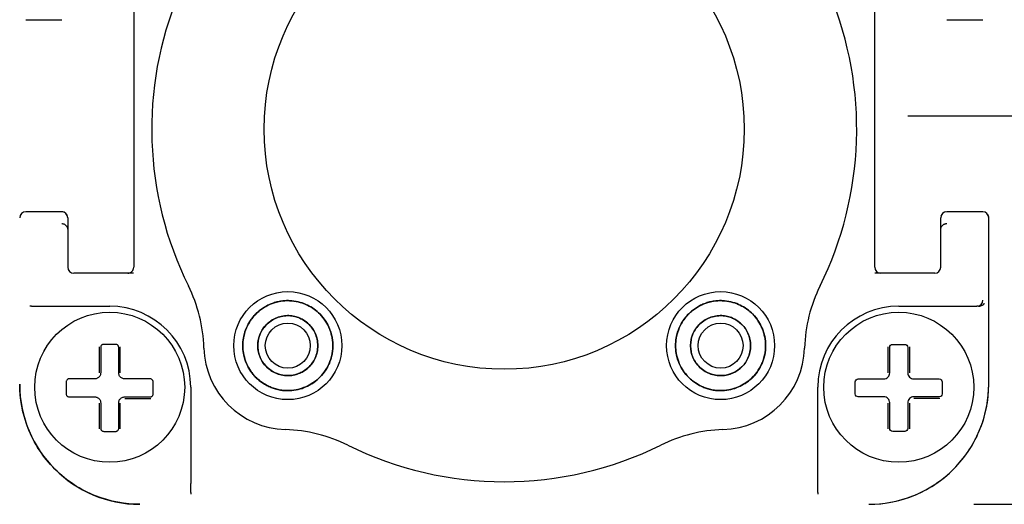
# Model space of a CAD drawing. Header units: inches. Extents: x 0 to 559, y 0 to 432.
# Tile 2 of 19: x 57 to 90, y 186 to 202. Entities that reach past the tile are written whole.
import ezdxf

# ---------------------------------------------------------------- set-up
doc = ezdxf.new("R2010")
doc.units = ezdxf.units.IN
doc.header["$LTSCALE"] = 10
doc.header["$MEASUREMENT"] = 0
doc.linetypes.add('CENTER2', pattern=[1.125, 0.75, -0.125, 0.125, -0.125])
doc.layers.add('CENTERLINE', color=40, linetype='CENTER2')
doc.layers.add('DIMENSIONS', color=140, linetype='Continuous')
doc.dimstyles.get("Standard").update_dxf_attribs({"dimtxt": 5, "dimasz": 5, "dimexe": 2.5, "dimexo": 3.5, "dimgap": 1, "dimtad": 0, "dimtih": 1, "dimtoh": 1, "dimdec": 1, "dimzin": 0, "dimdsep": 46, "dimtxsty": 'Standard', "dimcen": 0, "dimadec": 0, "dimazin": 0, "dimtfac": 1, "dimtdec": 1, "dimtofl": 0, "dimtmove": 0, "dimatfit": 3, "dimfxl": 1, "dimtolj": 1, "dimtzin": 0, "dimarcsym": 0})

# ---------------------------------------------------------------- blocks, each defined once
blk = doc.blocks.new('*D14')
at = {"layer": 'DEFPOINTS', "color": 0, "transparency": 16777216}
for p in [(95.614, 198.952), (85.234, 186.002), (106.362, 186.002)]:
    blk.add_point(p, dxfattribs=at)
at = {"layer": 'DIMENSIONS', "color": 0, "lineweight": -2, "transparency": 16777216}
for p, q in [((99.114, 198.952), (108.862, 198.952)), ((106.362, 193.952), (106.362, 191.002)), ((88.734, 186.002), (108.862, 186.002)), ((106.362, 163.741), (106.362, 186.002)), ((101.362, 163.741), (106.362, 163.741))]:
    blk.add_line(p, q, dxfattribs=at)
at = {"layer": 'DIMENSIONS', "color": 0, "transparency": 16777216}
for points in [[(105.529, 193.952), (107.196, 193.952), (106.362, 198.952)], [(105.529, 191.002), (107.196, 191.002), (106.362, 186.002)]]:
    blk.add_solid(points, dxfattribs=at)
at = {"layer": 'DIMENSIONS', "color": 0, "transparency": 16777216, "insert": (88.279, 163.741), "char_height": 5, "attachment_point": 5}
blk.add_mtext('\\A1; 13.0\\P [0.51]', dxfattribs=at)

msp = doc.modelspace()

# ---------------------------------------------------------------- linework, layer by layer
for p, q in [((60.734, 204.002), (60.734, 193.902)), ((85.434, 193.902), (85.434, 204.002)), ((85.434, 193.902), (85.434, 204.002)), ((57.134, 202.152), (58.334, 202.152)), ((87.834, 202.152), (89.034, 202.152)), ((58.334, 195.752), (57.134, 195.752)), ((58.334, 195.752), (58.334, 195.752)), ((89.034, 195.752), (87.834, 195.752)), ((58.534, 195.552), (58.534, 195.551)), ((58.534, 195.551), (58.534, 195.157)), ((87.634, 195.157), (87.634, 195.551)), ((89.234, 190.002), (89.234, 195.552)), ((89.234, 190.002), (89.234, 195.552)), ((58.534, 195.157), (58.534, 193.902)), ((87.634, 193.902), (87.634, 195.157)), ((60.731, 193.702), (58.734, 193.702)), ((87.434, 193.702), (85.437, 193.702)), ((57.331, 192.602), (57.277, 192.602)), ((57.331, 192.602), (59.934, 192.602)), ((86.234, 192.602), (88.837, 192.602)), ((88.881, 192.602), (88.837, 192.602)), ((59.434, 190.182), (58.584, 190.182)), ((61.284, 190.182), (60.434, 190.182)), ((84.884, 190.182), (85.734, 190.182)), ((86.734, 190.182), (87.584, 190.182)), ((62.634, 189.902), (62.634, 186.694)), ((83.534, 186.694), (83.534, 189.902)), ((58.584, 189.582), (59.434, 189.582)), ((85.734, 189.582), (84.884, 189.582)), ((62.634, 186.394), (62.634, 186.694)), ((83.534, 186.394), (83.534, 186.694)), ((62.634, 186.394), (62.634, 186.345)), ((83.534, 186.394), (83.534, 186.345))]:
    msp.add_line(p, q)
for centre, radius in [((73.084, 198.502), 8), ((65.871, 191.289), 1.8), ((80.296, 191.289), 1.8), ((65.871, 191.289), 1.5), ((80.296, 191.289), 1.5), ((59.934, 189.902), 2.5), ((86.234, 189.902), 2.5), ((65.871, 191.289), 1), ((65.871, 191.289), 0.75), ((80.296, 191.289), 1), ((80.296, 191.289), 0.75)]:
    msp.add_circle(centre, radius)
for centre, radius, start, end in [((73.084, 198.502), 11.75, 108.6472, 206.3528), ((73.084, 198.502), 11.75, 333.6472, 71.3528), ((58.334, 195.552), 0.2, 0, 90), ((87.834, 195.552), 0.2, 102.1775, 166.4778), ((89.034, 195.552), 0.2, 0, 32.6454), ((58.734, 193.902), 0.2, 180, 270), ((58.734, 193.902), 0.2, 180, 270), ((85.634, 193.902), 0.2, 180, 270), ((87.434, 193.902), 0.2, 270, 360), ((58.075, 191.066), 5, 1.6367, 26.3528), ((88.093, 191.066), 5, 153.6472, 178.3633), ((88.837, 192.802), 0.2, 270.0051, 0.0036), ((59.934, 189.902), 2.7, 0, 90), ((86.234, 189.902), 2.7, 90, 180), ((65.871, 191.289), 2.8, 181.6367, 268.3633), ((80.296, 191.289), 2.8, 271.6367, 358.3633), ((60.934, 190.002), 4, 180, 270), ((85.234, 190.002), 4, 270, 0), ((65.649, 183.492), 5, 63.6472, 88.3633), ((80.519, 183.492), 5, 91.6367, 116.3528), ((73.084, 198.502), 11.75, 243.6472, 296.3528)]:
    msp.add_arc(centre, radius, start, end)
for centre, major_axis, ratio, start_param, end_param in [((57.134, 195.551), (-0.089, 0.179), 0.999239, 5.819964, 7.390151), ((58.334, 195.551), (0, -0.2), 0.999391, 1.570796, 3.141593), ((87.834, 195.551), (0, -0.2), 0.999391, 3.141593, 4.712389), ((89.034, 195.551), (0.089, 0.179), 0.999239, 5.176219, 6.746407), ((89.034, 195.551), (-0.089, -0.179), 0.999239, 2.034627, 3.604814), ((60.534, 193.902), (-0.2, 0), 0.999848, 1.570796, 3.141593), ((85.634, 193.902), (-0.2, 0), 0.999848, 0, 1.570796)]:
    msp.add_ellipse(centre, major_axis=major_axis, ratio=ratio, start_param=start_param, end_param=end_param)
for points, knots in [([(58.334, 195.357), (58.348, 195.356), (58.379, 195.354), (58.429, 195.336), (58.48, 195.298), (58.524, 195.237), (58.53, 195.185), (58.534, 195.157)], [0, 0, 0, 0, 0.134733, 0.302212, 0.502337, 0.734983, 1, 1, 1, 1]), ([(87.634, 195.157), (87.635, 195.171), (87.636, 195.199), (87.65, 195.238), (87.668, 195.271), (87.691, 195.298), (87.716, 195.319), (87.742, 195.335), (87.767, 195.346), (87.791, 195.353), (87.813, 195.356), (87.827, 195.357), (87.834, 195.357)], [0, 0, 0, 0, 0.136844, 0.265511, 0.385997, 0.498297, 0.602407, 0.698322, 0.786042, 0.865562, 0.936882, 1, 1, 1, 1]), ([(64.371, 191.289), (64.371, 191.204), (64.386, 191.027), (64.458, 190.759), (64.569, 190.533), (64.685, 190.367), (64.789, 190.248), (64.9, 190.143), (65.028, 190.045), (65.167, 189.961), (65.314, 189.893), (65.466, 189.842), (65.628, 189.806), (65.783, 189.789), (65.983, 189.788), (66.212, 189.819), (66.469, 189.905), (66.699, 190.029), (66.909, 190.194), (67.097, 190.407), (67.226, 190.629), (67.3, 190.822), (67.341, 190.976), (67.366, 191.127), (67.374, 191.289), (67.366, 191.451), (67.338, 191.618), (67.295, 191.771), (67.218, 191.962), (67.097, 192.171), (66.909, 192.384), (66.699, 192.549), (66.469, 192.673), (66.212, 192.759), (65.924, 192.798), (65.663, 192.781), (65.459, 192.734), (65.307, 192.682), (65.167, 192.617), (65.028, 192.533), (64.9, 192.435), (64.778, 192.32), (64.676, 192.2), (64.562, 192.032), (64.458, 191.819), (64.386, 191.551), (64.371, 191.374), (64.371, 191.289)], [0, 0, 0, 0, 0.027044, 0.056419, 0.087876, 0.106648, 0.12102, 0.138021, 0.155187, 0.17242, 0.189619, 0.206685, 0.223524, 0.242376, 0.25618, 0.286982, 0.315598, 0.34211, 0.369947, 0.400053, 0.432116, 0.451154, 0.465679, 0.4828, 0.500022, 0.517243, 0.534365, 0.553683, 0.567927, 0.59999, 0.630096, 0.657933, 0.684445, 0.713061, 0.743863, 0.776477, 0.795739, 0.810381, 0.827581, 0.844813, 0.861979, 0.87898, 0.898086, 0.912124, 0.943581, 0.972956, 1, 1, 1, 1]), ([(64.371, 191.289), (64.371, 191.374), (64.386, 191.551), (64.458, 191.819), (64.569, 192.045), (64.685, 192.212), (64.789, 192.331), (64.9, 192.435), (65.028, 192.533), (65.167, 192.617), (65.314, 192.685), (65.466, 192.736), (65.628, 192.772), (65.783, 192.789), (65.983, 192.79), (66.212, 192.759), (66.469, 192.673), (66.699, 192.549), (66.909, 192.384), (67.097, 192.171), (67.226, 191.949), (67.3, 191.757), (67.341, 191.603), (67.366, 191.451), (67.374, 191.289), (67.366, 191.127), (67.338, 190.961), (67.295, 190.807), (67.218, 190.616), (67.097, 190.407), (66.909, 190.194), (66.699, 190.029), (66.469, 189.905), (66.212, 189.819), (65.924, 189.78), (65.663, 189.797), (65.459, 189.844), (65.307, 189.897), (65.167, 189.961), (65.028, 190.045), (64.9, 190.143), (64.778, 190.258), (64.676, 190.378), (64.562, 190.546), (64.458, 190.759), (64.386, 191.027), (64.371, 191.204), (64.371, 191.289)], [0, 0, 0, 0, 0.027044, 0.056419, 0.087876, 0.106648, 0.12102, 0.138021, 0.155187, 0.17242, 0.189619, 0.206685, 0.223524, 0.242376, 0.25618, 0.286982, 0.315598, 0.34211, 0.369947, 0.400053, 0.432116, 0.451154, 0.465679, 0.4828, 0.500022, 0.517243, 0.534365, 0.553683, 0.567927, 0.59999, 0.630096, 0.657933, 0.684445, 0.713061, 0.743863, 0.776477, 0.795739, 0.810381, 0.827581, 0.844813, 0.861979, 0.87898, 0.898086, 0.912124, 0.943581, 0.972956, 1, 1, 1, 1]), ([(78.796, 191.289), (78.796, 191.204), (78.811, 191.027), (78.883, 190.759), (78.994, 190.533), (79.11, 190.367), (79.214, 190.248), (79.325, 190.143), (79.453, 190.045), (79.592, 189.961), (79.739, 189.893), (79.891, 189.842), (80.053, 189.806), (80.208, 189.789), (80.407, 189.788), (80.637, 189.819), (80.894, 189.905), (81.124, 190.029), (81.334, 190.194), (81.521, 190.407), (81.651, 190.629), (81.725, 190.822), (81.766, 190.976), (81.791, 191.127), (81.799, 191.289), (81.791, 191.451), (81.763, 191.618), (81.72, 191.771), (81.643, 191.962), (81.521, 192.171), (81.334, 192.384), (81.124, 192.549), (80.894, 192.673), (80.637, 192.759), (80.349, 192.798), (80.088, 192.781), (79.884, 192.734), (79.732, 192.682), (79.592, 192.617), (79.453, 192.533), (79.325, 192.435), (79.203, 192.32), (79.101, 192.2), (78.987, 192.032), (78.883, 191.819), (78.811, 191.551), (78.796, 191.374), (78.796, 191.289)], [0, 0, 0, 0, 0.027044, 0.056419, 0.087876, 0.106648, 0.12102, 0.138021, 0.155187, 0.17242, 0.189619, 0.206685, 0.223524, 0.242376, 0.25618, 0.286982, 0.315598, 0.34211, 0.369947, 0.400053, 0.432116, 0.451154, 0.465679, 0.4828, 0.500022, 0.517243, 0.534365, 0.553683, 0.567927, 0.59999, 0.630096, 0.657933, 0.684445, 0.713061, 0.743863, 0.776477, 0.795739, 0.810381, 0.827581, 0.844813, 0.861979, 0.87898, 0.898086, 0.912124, 0.943581, 0.972956, 1, 1, 1, 1]), ([(78.796, 191.289), (78.796, 191.374), (78.811, 191.551), (78.883, 191.819), (78.994, 192.045), (79.11, 192.212), (79.214, 192.331), (79.325, 192.435), (79.453, 192.533), (79.592, 192.617), (79.739, 192.685), (79.891, 192.736), (80.053, 192.772), (80.208, 192.789), (80.407, 192.79), (80.637, 192.759), (80.894, 192.673), (81.124, 192.549), (81.334, 192.384), (81.521, 192.171), (81.651, 191.949), (81.725, 191.757), (81.766, 191.603), (81.791, 191.451), (81.799, 191.289), (81.791, 191.127), (81.763, 190.961), (81.72, 190.807), (81.643, 190.616), (81.521, 190.407), (81.334, 190.194), (81.124, 190.029), (80.894, 189.905), (80.637, 189.819), (80.349, 189.78), (80.088, 189.797), (79.884, 189.844), (79.732, 189.897), (79.592, 189.961), (79.453, 190.045), (79.325, 190.143), (79.203, 190.258), (79.101, 190.378), (78.987, 190.546), (78.883, 190.759), (78.811, 191.027), (78.796, 191.204), (78.796, 191.289)], [0, 0, 0, 0, 0.027044, 0.056419, 0.087876, 0.106648, 0.12102, 0.138021, 0.155187, 0.17242, 0.189619, 0.206685, 0.223524, 0.242376, 0.25618, 0.286982, 0.315598, 0.34211, 0.369947, 0.400053, 0.432116, 0.451154, 0.465679, 0.4828, 0.500022, 0.517243, 0.534365, 0.553683, 0.567927, 0.59999, 0.630096, 0.657933, 0.684445, 0.713061, 0.743863, 0.776477, 0.795739, 0.810381, 0.827581, 0.844813, 0.861979, 0.87898, 0.898086, 0.912124, 0.943581, 0.972956, 1, 1, 1, 1]), ([(88.891, 192.602), (88.901, 192.602), (88.921, 192.603), (88.949, 192.61), (88.967, 192.616), (88.988, 192.624), (89.009, 192.633), (89.037, 192.647), (89.059, 192.661), (89.075, 192.675), (89.083, 192.686), (89.086, 192.695), (89.086, 192.7), (89.086, 192.702), (89.086, 192.703), (89.086, 192.703)], [0.5949486, 0.5949486, 0.5949486, 0.5949486, 0.6316096, 0.6682707, 0.7049317, 0.7049317, 0.753646, 0.8023603, 0.8510746, 0.8997889, 0.9485032, 0.9728604, 0.9972175, 0.9972175, 1, 1, 1, 1]), ([(64.871, 191.289), (64.871, 191.346), (64.881, 191.464), (64.929, 191.643), (65.016, 191.82), (65.143, 191.985), (65.306, 192.124), (65.497, 192.225), (65.702, 192.282), (65.906, 192.295), (66.098, 192.269), (66.27, 192.212), (66.423, 192.129), (66.563, 192.019), (66.688, 191.877), (66.79, 191.703), (66.856, 191.503), (66.879, 191.289), (66.856, 191.075), (66.79, 190.875), (66.688, 190.701), (66.563, 190.559), (66.423, 190.449), (66.27, 190.366), (66.098, 190.309), (65.906, 190.283), (65.702, 190.296), (65.497, 190.354), (65.306, 190.455), (65.143, 190.593), (65.016, 190.758), (64.929, 190.936), (64.881, 191.114), (64.871, 191.232), (64.871, 191.289)], [0, 0, 0, 0, 0.027061, 0.056453, 0.08793, 0.121051, 0.155189, 0.189592, 0.22347, 0.256104, 0.286925, 0.315559, 0.342087, 0.369941, 0.400065, 0.432149, 0.465686, 0.5, 0.534314, 0.567851, 0.599935, 0.630059, 0.657913, 0.684441, 0.713075, 0.743896, 0.77653, 0.810408, 0.844811, 0.878949, 0.91207, 0.943547, 0.972939, 1, 1, 1, 1]), ([(64.871, 191.289), (64.871, 191.232), (64.881, 191.114), (64.929, 190.936), (65.016, 190.758), (65.143, 190.593), (65.306, 190.455), (65.497, 190.354), (65.702, 190.296), (65.906, 190.283), (66.098, 190.309), (66.27, 190.366), (66.423, 190.449), (66.563, 190.559), (66.688, 190.701), (66.79, 190.875), (66.856, 191.075), (66.879, 191.289), (66.856, 191.503), (66.79, 191.703), (66.688, 191.877), (66.563, 192.019), (66.423, 192.129), (66.27, 192.212), (66.098, 192.269), (65.906, 192.295), (65.702, 192.282), (65.497, 192.225), (65.306, 192.124), (65.143, 191.985), (65.016, 191.82), (64.929, 191.643), (64.881, 191.464), (64.871, 191.346), (64.871, 191.289)], [0, 0, 0, 0, 0.027061, 0.056453, 0.08793, 0.121051, 0.155189, 0.189592, 0.22347, 0.256104, 0.286925, 0.315559, 0.342087, 0.369941, 0.400065, 0.432149, 0.465686, 0.5, 0.534314, 0.567851, 0.599935, 0.630059, 0.657913, 0.684441, 0.713075, 0.743896, 0.77653, 0.810408, 0.844811, 0.878949, 0.91207, 0.943547, 0.972939, 1, 1, 1, 1]), ([(79.296, 191.289), (79.296, 191.346), (79.306, 191.464), (79.354, 191.643), (79.441, 191.82), (79.568, 191.985), (79.731, 192.124), (79.922, 192.225), (80.127, 192.282), (80.331, 192.295), (80.523, 192.269), (80.695, 192.212), (80.848, 192.129), (80.988, 192.019), (81.113, 191.877), (81.215, 191.703), (81.281, 191.503), (81.304, 191.289), (81.281, 191.075), (81.215, 190.875), (81.113, 190.701), (80.988, 190.559), (80.848, 190.449), (80.695, 190.366), (80.523, 190.309), (80.331, 190.283), (80.127, 190.296), (79.922, 190.354), (79.731, 190.455), (79.568, 190.593), (79.441, 190.758), (79.354, 190.936), (79.306, 191.114), (79.296, 191.232), (79.296, 191.289)], [0, 0, 0, 0, 0.027061, 0.056453, 0.08793, 0.121051, 0.155189, 0.189592, 0.22347, 0.256104, 0.286925, 0.315559, 0.342087, 0.369941, 0.400065, 0.432149, 0.465686, 0.5, 0.534314, 0.567851, 0.599935, 0.630059, 0.657913, 0.684441, 0.713075, 0.743896, 0.77653, 0.810408, 0.844811, 0.878949, 0.91207, 0.943547, 0.972939, 1, 1, 1, 1]), ([(79.296, 191.289), (79.296, 191.232), (79.306, 191.114), (79.354, 190.936), (79.441, 190.758), (79.568, 190.593), (79.731, 190.455), (79.922, 190.354), (80.127, 190.296), (80.331, 190.283), (80.523, 190.309), (80.695, 190.366), (80.848, 190.449), (80.988, 190.559), (81.113, 190.701), (81.215, 190.875), (81.281, 191.075), (81.304, 191.289), (81.281, 191.503), (81.215, 191.703), (81.113, 191.877), (80.988, 192.019), (80.848, 192.129), (80.695, 192.212), (80.523, 192.269), (80.331, 192.295), (80.127, 192.282), (79.922, 192.225), (79.731, 192.124), (79.568, 191.985), (79.441, 191.82), (79.354, 191.643), (79.306, 191.464), (79.296, 191.346), (79.296, 191.289)], [0, 0, 0, 0, 0.027061, 0.056453, 0.08793, 0.121051, 0.155189, 0.189592, 0.22347, 0.256104, 0.286925, 0.315559, 0.342087, 0.369941, 0.400065, 0.432149, 0.465686, 0.5, 0.534314, 0.567851, 0.599935, 0.630059, 0.657913, 0.684441, 0.713075, 0.743896, 0.77653, 0.810408, 0.844811, 0.878949, 0.91207, 0.943547, 0.972939, 1, 1, 1, 1]), ([(59.734, 191.332), (59.725, 191.332), (59.708, 191.33), (59.683, 191.319), (59.659, 191.301), (59.639, 191.272), (59.636, 191.247), (59.634, 191.232)], [0, 0, 0, 0, 0.156941, 0.319971, 0.491709, 0.71048, 1, 1, 1, 1]), ([(59.634, 191.232), (59.634, 191.177), (59.634, 191.066), (59.634, 190.897), (59.634, 190.727), (59.634, 190.556), (59.634, 190.44), (59.634, 190.382)], [0, 0, 0, 0, 0.200354, 0.400177, 0.599823, 0.799646, 1, 1, 1, 1]), ([(60.234, 191.232), (60.233, 191.242), (60.232, 191.26), (60.22, 191.284), (60.203, 191.307), (60.174, 191.328), (60.147, 191.331), (60.134, 191.332)], [0, 0, 0, 0, 0.200133, 0.370401, 0.511222, 0.762275, 1, 1, 1, 1]), ([(60.234, 190.382), (60.234, 190.44), (60.234, 190.556), (60.234, 190.727), (60.234, 190.897), (60.234, 191.066), (60.234, 191.177), (60.234, 191.232)], [0, 0, 0, 0, 0.200354, 0.400177, 0.599823, 0.799646, 1, 1, 1, 1]), ([(85.88, 190.388), (85.879, 190.453), (85.879, 190.599), (85.88, 190.809), (85.879, 191.032), (85.88, 191.172), (85.88, 191.248)], [0, 0, 0, 0, 0.221599, 0.499999, 0.7288, 1, 1, 1, 1]), ([(85.934, 191.232), (85.934, 191.257), (85.944, 191.283), (85.981, 191.321), (86.007, 191.332), (86.034, 191.332)], [0, 0, 0, 0, 0.5, 0.5, 1, 1, 1, 1]), ([(86.434, 191.332), (86.46, 191.332), (86.487, 191.321), (86.524, 191.283), (86.534, 191.257), (86.534, 191.232)], [0, 0, 0, 0, 0.5, 0.5, 1, 1, 1, 1]), ([(86.588, 191.248), (86.588, 191.196), (86.588, 191.098), (86.588, 190.956), (86.588, 190.786), (86.589, 190.599), (86.588, 190.453), (86.588, 190.388)], [0, 0, 0, 0, 0.1854902, 0.3521572, 0.5000171, 0.7783923, 1, 1, 1, 1]), ([(59.634, 190.382), (59.633, 190.367), (59.631, 190.338), (59.616, 190.295), (59.592, 190.257), (59.56, 190.225), (59.522, 190.201), (59.479, 190.185), (59.449, 190.183), (59.434, 190.182)], [0, 0, 0, 0, 0.142421, 0.284832, 0.427327, 0.569998, 0.71294, 0.856243, 1, 1, 1, 1]), ([(60.434, 190.182), (60.419, 190.183), (60.389, 190.185), (60.346, 190.201), (60.308, 190.225), (60.276, 190.257), (60.252, 190.295), (60.237, 190.338), (60.235, 190.367), (60.234, 190.382)], [0, 0, 0, 0, 0.143757, 0.28706, 0.430002, 0.572673, 0.715168, 0.857579, 1, 1, 1, 1]), ([(85.734, 190.182), (85.786, 190.182), (85.838, 190.204), (85.912, 190.278), (85.934, 190.33), (85.934, 190.382)], [0, 0, 0, 0, 0.5, 0.5, 1, 1, 1, 1]), ([(86.534, 190.382), (86.534, 190.33), (86.555, 190.278), (86.63, 190.204), (86.682, 190.182), (86.734, 190.182)], [0, 0, 0, 0, 0.5, 0.5, 1, 1, 1, 1]), ([(58.584, 190.182), (58.574, 190.181), (58.556, 190.18), (58.532, 190.169), (58.509, 190.151), (58.489, 190.122), (58.485, 190.095), (58.484, 190.082)], [0, 0, 0, 0, 0.201263, 0.371632, 0.511496, 0.762985, 1, 1, 1, 1]), ([(61.384, 190.082), (61.383, 190.091), (61.382, 190.109), (61.371, 190.134), (61.353, 190.157), (61.323, 190.177), (61.298, 190.181), (61.284, 190.182)], [0, 0, 0, 0, 0.1563585, 0.3192837, 0.4914288, 0.7091878, 1, 1, 1, 1]), ([(84.784, 190.082), (84.784, 190.109), (84.795, 190.136), (84.833, 190.172), (84.859, 190.182), (84.884, 190.182)], [0, 0, 0, 0, 0.5, 0.5, 1, 1, 1, 1]), ([(87.584, 190.182), (87.609, 190.182), (87.635, 190.173), (87.672, 190.136), (87.684, 190.109), (87.684, 190.082)], [0, 0, 0, 0, 0.5, 0.5, 1, 1, 1, 1]), ([(60.934, 186.002), (60.462, 186.002), (59.954, 186.088), (58.969, 186.477), (58.496, 186.783), (57.715, 187.564), (57.41, 188.037), (57.02, 189.022), (56.934, 189.53), (56.934, 190.002)], [0, 0, 0, 0, 0.25, 0.25, 0.5, 0.5, 0.75, 0.75, 1, 1, 1, 1]), ([(85.234, 186.002), (85.705, 186.002), (86.214, 186.088), (87.199, 186.477), (87.672, 186.783), (88.453, 187.564), (88.758, 188.037), (89.148, 189.022), (89.234, 189.53), (89.234, 190.002)], [0, 0, 0, 0, 0.25, 0.25, 0.5, 0.5, 0.75, 0.75, 1, 1, 1, 1]), ([(58.484, 189.682), (58.485, 189.674), (58.486, 189.656), (58.497, 189.631), (58.515, 189.608), (58.544, 189.587), (58.57, 189.584), (58.584, 189.582)], [0, 0, 0, 0, 0.1570712, 0.3199677, 0.4914267, 0.7108492, 1, 1, 1, 1]), ([(59.434, 189.582), (59.449, 189.581), (59.479, 189.579), (59.521, 189.564), (59.559, 189.54), (59.591, 189.508), (59.615, 189.47), (59.631, 189.427), (59.633, 189.397), (59.634, 189.382)], [0, 0, 0, 0, 0.142464, 0.284891, 0.427382, 0.570039, 0.712961, 0.856248, 1, 1, 1, 1]), ([(59.634, 189.382), (59.634, 189.324), (59.634, 189.209), (59.634, 189.037), (59.634, 188.867), (59.634, 188.698), (59.634, 188.588), (59.634, 188.532)], [0, 0, 0, 0, 0.200356, 0.400178, 0.599822, 0.799644, 1, 1, 1, 1]), ([(60.234, 189.382), (60.235, 189.397), (60.237, 189.427), (60.252, 189.47), (60.276, 189.508), (60.308, 189.54), (60.347, 189.564), (60.389, 189.579), (60.419, 189.581), (60.434, 189.582)], [0, 0, 0, 0, 0.1437519, 0.2870393, 0.4299613, 0.5726178, 0.7151091, 0.8575363, 1, 1, 1, 1]), ([(60.234, 188.532), (60.234, 188.588), (60.234, 188.698), (60.234, 188.867), (60.234, 189.037), (60.234, 189.209), (60.234, 189.324), (60.234, 189.382)], [0, 0, 0, 0, 0.200356, 0.400178, 0.599822, 0.799644, 1, 1, 1, 1]), ([(60.434, 189.582), (60.492, 189.582), (60.607, 189.582), (60.779, 189.582), (60.949, 189.582), (61.118, 189.582), (61.228, 189.582), (61.284, 189.582)], [0, 0, 0, 0, 0.200355, 0.400178, 0.599822, 0.799645, 1, 1, 1, 1]), ([(61.284, 189.582), (61.294, 189.583), (61.312, 189.585), (61.336, 189.596), (61.358, 189.613), (61.379, 189.642), (61.382, 189.669), (61.384, 189.682)], [0, 0, 0, 0, 0.199828, 0.370166, 0.511471, 0.762215, 1, 1, 1, 1]), ([(84.884, 189.582), (84.859, 189.582), (84.833, 189.592), (84.796, 189.629), (84.784, 189.656), (84.784, 189.682)], [0, 0, 0, 0, 0.5, 0.5, 1, 1, 1, 1]), ([(85.934, 189.382), (85.934, 189.434), (85.912, 189.487), (85.838, 189.561), (85.786, 189.582), (85.734, 189.582)], [0, 0, 0, 0, 0.5, 0.5, 1, 1, 1, 1]), ([(85.88, 188.516), (85.88, 188.568), (85.88, 188.666), (85.88, 188.808), (85.88, 188.978), (85.879, 189.165), (85.879, 189.311), (85.88, 189.376)], [0, 0, 0, 0, 0.185033, 0.351701, 0.500017, 0.777784, 1, 1, 1, 1]), ([(86.734, 189.582), (86.682, 189.582), (86.629, 189.561), (86.555, 189.486), (86.534, 189.434), (86.534, 189.382)], [0, 0, 0, 0, 0.5, 0.5, 1, 1, 1, 1]), ([(86.588, 189.376), (86.588, 189.311), (86.589, 189.165), (86.588, 188.954), (86.588, 188.732), (86.588, 188.592), (86.588, 188.516)], [0, 0, 0, 0, 0.222208, 0.499999, 0.729314, 1, 1, 1, 1]), ([(87.6, 189.528), (87.548, 189.528), (87.45, 189.528), (87.308, 189.528), (87.138, 189.528), (86.951, 189.527), (86.805, 189.528), (86.74, 189.528)], [0, 0, 0, 0, 0.185021, 0.351687, 0.500017, 0.777265, 1, 1, 1, 1]), ([(87.684, 189.682), (87.684, 189.656), (87.672, 189.629), (87.635, 189.592), (87.609, 189.582), (87.584, 189.582)], [0, 0, 0, 0, 0.5, 0.5, 1, 1, 1, 1]), ([(59.634, 188.532), (59.635, 188.522), (59.636, 188.504), (59.647, 188.481), (59.665, 188.458), (59.694, 188.437), (59.721, 188.434), (59.734, 188.432)], [0, 0, 0, 0, 0.200887, 0.371336, 0.511772, 0.76292, 1, 1, 1, 1]), ([(60.134, 188.432), (60.143, 188.433), (60.16, 188.434), (60.185, 188.445), (60.209, 188.463), (60.229, 188.493), (60.232, 188.518), (60.234, 188.532)], [0, 0, 0, 0, 0.15646, 0.319255, 0.491156, 0.709581, 1, 1, 1, 1]), ([(86.034, 188.432), (86.007, 188.432), (85.98, 188.444), (85.944, 188.481), (85.934, 188.507), (85.934, 188.532)], [0, 0, 0, 0, 0.5, 0.5, 1, 1, 1, 1]), ([(86.534, 188.532), (86.534, 188.507), (86.524, 188.481), (86.487, 188.444), (86.46, 188.432), (86.434, 188.432)], [0, 0, 0, 0, 0.5, 0.5, 1, 1, 1, 1])]:
    msp.add_open_spline(points, degree=3, knots=knots)
for points in [[(59.58, 191.248), (59.58, 190.97), (59.58, 190.68), (59.58, 190.388)], [(59.934, 191.332), (59.901, 191.332), (59.834, 191.332), (59.767, 191.332), (59.734, 191.332)], [(60.134, 191.332), (60.101, 191.332), (60.034, 191.332), (59.967, 191.332), (59.934, 191.332)], [(60.288, 190.388), (60.288, 190.68), (60.288, 190.97), (60.288, 191.248)], [(85.934, 190.382), (85.934, 190.671), (85.934, 190.957), (85.934, 191.232)], [(86.034, 191.332), (86.1, 191.332), (86.167, 191.332), (86.234, 191.332)], [(86.234, 191.332), (86.301, 191.332), (86.367, 191.332), (86.434, 191.332)], [(86.534, 191.232), (86.534, 190.957), (86.534, 190.671), (86.534, 190.382)], [(58.484, 190.082), (58.484, 190.016), (58.484, 189.882), (58.484, 189.749), (58.484, 189.682)], [(61.384, 189.682), (61.384, 189.749), (61.384, 189.882), (61.384, 190.016), (61.384, 190.082)], [(84.784, 189.682), (84.784, 189.815), (84.784, 189.949), (84.784, 190.082)], [(87.684, 190.082), (87.684, 189.949), (87.684, 189.815), (87.684, 189.682)], [(59.58, 189.376), (59.58, 189.084), (59.58, 188.794), (59.58, 188.516)], [(60.288, 188.516), (60.288, 188.794), (60.288, 189.084), (60.288, 189.376)], [(60.44, 189.528), (60.732, 189.528), (61.022, 189.528), (61.3, 189.528)], [(85.934, 188.532), (85.934, 188.807), (85.934, 189.094), (85.934, 189.382)], [(86.534, 189.382), (86.534, 189.094), (86.534, 188.807), (86.534, 188.532)], [(87.584, 189.582), (87.309, 189.582), (87.022, 189.582), (86.734, 189.582)], [(59.734, 188.432), (59.801, 188.432), (59.934, 188.432), (60.067, 188.432), (60.134, 188.432)], [(86.434, 188.432), (86.301, 188.432), (86.167, 188.432), (86.034, 188.432)]]:
    msp.add_open_spline(points, degree=3)
at = {"layer": 'CENTERLINE'}
msp.add_line((86.538, 198.952), (95.614, 198.952), dxfattribs=at)

# ---------------------------------------------------------------- dimensions: what is measured, and where the dimension line sits
at = {"layer": 'DIMENSIONS'}
dim = msp.add_linear_dim(base=(106.362384, 186.00161), p1=(95.614348, 198.951611), p2=(85.233873, 186.00161), angle=90, text=' <>', dimstyle='Standard', override={"dimpost": '\\X', "dimtmove": 1}, dxfattribs=at)
dim.commit()
dim.dimension.update_dxf_attribs({"geometry": '*D14', "text_midpoint": (106.112384, 163.740913), "dimtype": 160})

doc.saveas('drawing.dxf')
